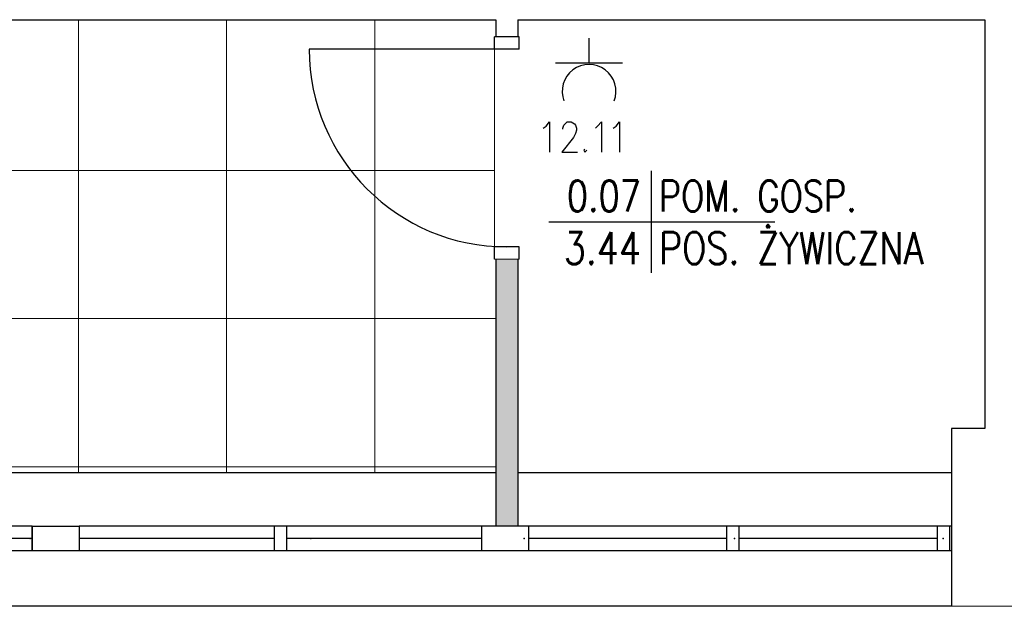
# Model space of a CAD drawing. Header units: millimetres. Extents: x 282377 to 1404227, y -783705 to 1038705.
# Tile 38 of 243: x 377517 to 377916, y 7171 to 7408. Entities that reach past the tile are written whole.
import ezdxf
from ezdxf.enums import TextEntityAlignment as Align

# ---------------------------------------------------------------- set-up
doc = ezdxf.new("R2010")
doc.units = ezdxf.units.MM
doc.linetypes.add('ACAD_ISO08W100', pattern=[36, 24, -3, 6, -3])
doc.layers.add('!!ELEKTRYKA', color=7, linetype='Continuous')
doc.styles.add('ROMANS', font='romans', dxfattribs={"width": 0.7})

# ---------------------------------------------------------------- blocks, each defined once
blk = doc.blocks.new('bikmet')
blk.add_line((0, 1.65), (0, -1.65))
at = {"style": 'ROMANS', "width": 0.8}
blk.add_attdef('NRPOM', text='', height=1, dxfattribs=at).set_placement((-0.333, 0.333), align=Align.RIGHT)
blk.add_attdef('NWAPOM', (0.25, 0.333), '', height=1, dxfattribs=at)
blk.add_attdef('PODLOGA', text='', height=1.042, dxfattribs=at).set_placement((0.25, -0.333), align=Align.TOP_LEFT)
blk.add_attdef('RAREA', text='', height=1.042, dxfattribs=at).set_placement((-0.333, -0.333), align=Align.TOP_RIGHT)

msp = doc.modelspace()

# ---------------------------------------------------------------- hatches: boundary and pattern name
at = {"layer": '!!ELEKTRYKA'}
h = msp.add_hatch(color=252, dxfattribs=at)
h.dxf.hatch_style = 1
h.paths.add_polyline_path([(377718.73, 7311.12), (377709.73, 7311.12), (377709.73, 7203.12), (377718.73, 7203.12)])

# ---------------------------------------------------------------- linework, layer by layer
at = {"layer": '!!ELEKTRYKA', "color": 252}
for p, q in [((377510.23, 7408.12), (377709.73, 7408.12)), ((377709.73, 7408.12), (377709.73, 7401.12)), ((377718.73, 7408.12), (377907.73, 7408.12)), ((377718.73, 7408.12), (377718.73, 7401.12)), ((377907.73, 7408.12), (377907.73, 7242.62)), ((377709.23, 7396.12), (377709.23, 7401.12)), ((377719.23, 7401.12), (377709.23, 7401.12)), ((377718.73, 7401.12), (377709.73, 7401.12)), ((377719.23, 7396.12), (377719.23, 7401.12)), ((377714.23, 7396.12), (377634.23, 7396.12)), ((377719.23, 7396.12), (377709.23, 7396.12)), ((377718.73, 7396.12), (377709.73, 7396.12)), ((377731.27, 7326.32), (377822.78, 7326.32)), ((377719.23, 7316.12), (377709.23, 7316.12)), ((377709.23, 7311.12), (377709.23, 7316.12)), ((377718.73, 7316.12), (377709.73, 7316.12)), ((377719.23, 7311.12), (377719.23, 7316.12)), ((377709.73, 7311.12), (377709.73, 7203.12)), ((377718.73, 7311.12), (377718.73, 7203.12)), ((377907.73, 7242.62), (377894.23, 7242.62)), ((377894.23, 7242.62), (377894.23, 7170.62)), ((377709.73, 7224.62), (377343.73, 7224.62)), ((377894.23, 7224.62), (377718.73, 7224.62)), ((377521.98, 7203.12), (377348.48, 7203.12)), ((377521.98, 7203.12), (377521.98, 7193.12)), ((377718.73, 7203.12), (377540.98, 7203.12)), ((377540.98, 7203.12), (377540.98, 7193.12)), ((377619.98, 7203.12), (377619.98, 7193.12)), ((377624.98, 7203.12), (377624.98, 7193.12)), ((377703.98, 7203.12), (377703.98, 7193.12)), ((377894.23, 7203.12), (377718.73, 7203.12)), ((377722.98, 7203.12), (377722.98, 7193.12)), ((377803.23, 7203.12), (377803.23, 7193.12)), ((377808.23, 7203.12), (377808.23, 7193.12)), ((377888.48, 7203.12), (377888.48, 7193.12)), ((377893.48, 7203.12), (377893.48, 7193.12)), ((377521.98, 7198.12), (377440.23, 7198.12)), ((377619.98, 7198.12), (377540.98, 7198.12)), ((377703.98, 7198.12), (377624.98, 7198.12)), ((377803.23, 7198.12), (377722.98, 7198.12)), ((377888.48, 7198.12), (377808.23, 7198.12)), ((377521.98, 7193.12), (377348.48, 7193.12)), ((377894.23, 7193.12), (377540.98, 7193.12)), ((377894.23, 7170.62), (377109.23, 7170.62))]:
    msp.add_line(p, q, dxfattribs=at)
at = {"layer": '!!ELEKTRYKA', "color": 252, "lineweight": 15, "ltscale": 15}
for p, q in [((377540.73, 7408.12), (377540.73, 7224.62)), ((377600.73, 7408.12), (377600.73, 7224.62)), ((377660.73, 7408.12), (377660.73, 7224.62)), ((377709.23, 7396.12), (377709.23, 7316.12)), ((377338.98, 7347.12), (377709.23, 7347.12)), ((377338.98, 7287.12), (377709.73, 7287.12)), ((377338.98, 7227.12), (377709.73, 7227.12))]:
    msp.add_line(p, q, dxfattribs=at)
at = {"layer": '!!ELEKTRYKA', "color": 252, "lineweight": 20}
for p, q in [((377718.73, 7401.12), (377709.73, 7401.12)), ((377719.23, 7311.12), (377709.23, 7311.12)), ((377718.73, 7311.12), (377709.73, 7311.12)), ((377808.23, 7203.12), (377803.23, 7203.12)), ((377894.23, 7170.62), (377969.29, 7170.62))]:
    msp.add_line(p, q, dxfattribs=at)
at = {"layer": '!!ELEKTRYKA', "color": 202, "linetype": 'Continuous', "lineweight": -3, "true_color": 0xa500dd}
for points in [[(377747.53, 7390.45), (377747.53, 7400.61)], [(377761.08, 7390.45), (377733.98, 7390.45)]]:
    msp.add_lwpolyline(points, dxfattribs=at)
at = {"layer": '!!ELEKTRYKA', "color": 192, "linetype": 'ACAD_ISO08W100', "lineweight": -3, "true_color": 0x6d00dd}
for points in [[(377728.9, 7364.2), (377730.17, 7365.04), (377731.44, 7366.74), (377731.44, 7354.46)], [(377736.95, 7363.77), (377736.95, 7364.2), (377737.37, 7365.47), (377737.79, 7365.89), (377738.64, 7366.74), (377740.33, 7366.74), (377741.6, 7365.89), (377742.03, 7365.47), (377742.45, 7364.2), (377742.45, 7363.35), (377742.03, 7362.08), (377741.18, 7360.39), (377736.52, 7354.46), (377742.87, 7354.46)], [(377750.07, 7364.2), (377750.92, 7365.04), (377752.61, 7366.74), (377752.61, 7354.46)], [(377757.27, 7364.2), (377758.54, 7365.04), (377759.81, 7366.74), (377759.81, 7354.46)], [(377745.84, 7355.73), (377745.41, 7355.31), (377745.84, 7354.46), (377746.68, 7355.31)]]:
    msp.add_lwpolyline(points, dxfattribs=at)
at = {"layer": '!!ELEKTRYKA', "color": 252}
msp.add_lwpolyline([(377540.98, 7203.12), (377540.98, 7193.12), (377521.98, 7193.12), (377521.98, 7203.12)], close=True, dxfattribs=at)
msp.add_arc((377714.23, 7396.12), 80, 180, 270, dxfattribs=at)
at = {"layer": '!!ELEKTRYKA', "color": 202, "linetype": 'Continuous', "lineweight": -3, "true_color": 0xa500dd}
msp.add_arc((377747.53, 7379.12), 10.89, 338.9225, 201.0775, dxfattribs=at)
at = {"layer": '!!ELEKTRYKA', "color": 252}
for p in [(377521.23, 7198.12), (377521.23, 7198.12), (377521.23, 7198.12), (377521.23, 7198.12), (377634.9, 7198.12), (377634.9, 7198.12), (377634.9, 7198.12), (377634.9, 7198.12), (377721.23, 7198.12), (377721.23, 7198.12), (377721.23, 7198.12), (377721.23, 7198.12), (377806.48, 7198.12), (377806.48, 7198.12), (377806.48, 7198.12), (377806.48, 7198.12), (377890.98, 7198.12), (377890.98, 7198.12), (377890.98, 7198.12), (377890.98, 7198.12)]:
    msp.add_point(p, dxfattribs=at)

# ---------------------------------------------------------------- block references
at = {"layer": '!!ELEKTRYKA', "color": 252, "xscale": 12.5, "yscale": 12.5, "zscale": 12.5}
msp.add_blockref('bikmet', (377772.69, 7326.32), dxfattribs=at).add_auto_attribs({'NRPOM': '0.07', 'NWAPOM': 'POM. GOSP.', 'RAREA': '3.44', 'PODLOGA': 'POS. ŻYWICZNA'})

doc.saveas('drawing.dxf')
